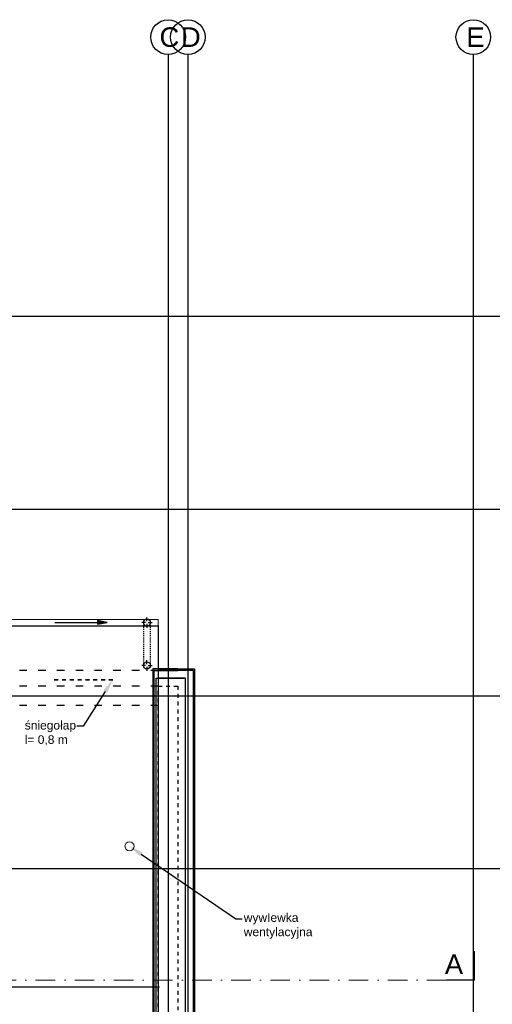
# Model space of a CAD drawing. Header units: millimetres. Extents: x -7023 to 53801, y 9849 to 33561.
# Tile 147 of 256: x 19838 to 20443, y 15974 to 17234. Entities that reach past the tile are written whole.
import ezdxf

# ---------------------------------------------------------------- set-up
doc = ezdxf.new("R2010")
doc.units = ezdxf.units.MM
for name, pattern in [('0.5_0.5', [1, 0.5, -0.5]), ('218-500', [1, 0.5, -0.5]), ('ACAD_ISO03W100', [30, 12, -18]), ('Dash 1_5', [3, 1.5, -1.5]), ('DASHDOT', [1, 0.5, -0.25, 0, -0.25])]:
    doc.linetypes.add(name, pattern=pattern)
doc.layers.add('.IE_podklad', color=252, linetype='Continuous')
doc.styles.add('Arial', font='arial.ttf', dxfattribs={"height": 125})
doc.styles.get("Standard").update_dxf_attribs({"font": 'arial.ttf'})
doc.linetypes.add('ZIGZAG', pattern='A,0.00254,-5.08,[131,ltypeshp.shx,S=5.08,R=0,X=-5.08,Y=0],-10.16,[131,ltypeshp.shx,S=5.08,R=180,X=5.08,Y=0],-5.08', length=20.32254)

msp = doc.modelspace()

# ---------------------------------------------------------------- hatches: boundary and pattern name
at = {"layer": '.IE_podklad'}
h = msp.add_hatch(color=256, dxfattribs=at)
h.dxf.hatch_style = 1
h.paths.add_polyline_path([(19937.3, 16465), (19937.3, 16462.7), (19949.8, 16462.7)])
h = msp.add_hatch(color=256, dxfattribs=at)
h.dxf.hatch_style = 1
h.paths.add_polyline_path([(19937.3, 16462.7), (19937.3, 16460.5), (19949.8, 16462.7)])

# ---------------------------------------------------------------- linework, layer by layer
at = {"layer": '.IE_podklad', "ltscale": 25}
for p, q in [((20027.6, 17190), (20027.6, 15097.9)), ((20053.1, 17190), (20053.1, 15097.9)), ((18286.1, 16854.7), (21585.1, 16854.7)), ((18286.1, 16607.7), (21585.1, 16607.7)), ((18286.1, 16368.7), (21268.7, 16368.7)), ((18286.1, 16147.7), (21585.1, 16147.7)), ((20420, 16004.7), (20420, 16041.8))]:
    msp.add_line(p, q, dxfattribs=at)
at = {"layer": '.IE_podklad', "ltscale": 30}
msp.add_line((20418.5, 17189.4), (20418.5, 15100.1), dxfattribs=at)
at = {"layer": '.IE_podklad', "linetype": 'Continuous'}
for p, q in [((20000.6, 16464.1), (20000.6, 16469.1)), ((19998.9, 16462.4), (19993.9, 16462.4)), ((20000.6, 16460.7), (20000.6, 16455.7)), ((20002.3, 16462.4), (20007.3, 16462.4)), ((19998.9, 16407.5), (19993.9, 16407.5)), ((20000.6, 16409.1), (20000.6, 16414.2)), ((20000.6, 16405.8), (20000.6, 16400.7)), ((20002.3, 16407.5), (20007.3, 16407.5))]:
    msp.add_line(p, q, dxfattribs=at)
at = {"layer": '.IE_podklad', "lineweight": 13}
for p, q in [((19828.2, 16466.2), (20015, 16466.2)), ((20015, 16466.2), (20015, 16458.2))]:
    msp.add_line(p, q, dxfattribs=at)
at = {"layer": '.IE_podklad'}
for p, q in [((19828.2, 16458.2), (20015, 16458.2)), ((20015, 16458.2), (20015, 15533.2)), ((20040.2, 16403.2), (20008, 16403.2)), ((20008, 16403.2), (20008, 15588.2)), ((20010, 15590.2), (20010, 16401.2)), ((20010, 16401.2), (20040.2, 16401.2)), ((20015, 16403.2), (20061.5, 16403.2)), ((20060, 16401.2), (20015, 16401.2)), ((20060, 15590.2), (20060, 16401.2)), ((20061.5, 16403.2), (20061.5, 15588.2)), ((20016.5, 15995.7), (18988.5, 15995.7))]:
    msp.add_line(p, q, dxfattribs=at)
at = {"layer": '.IE_podklad', "linetype": 'Dash 1_5', "ltscale": 0.9}
for p, q in [((19996.1, 16462.4), (19996.1, 16407.5)), ((20004.8, 16462.4), (20004.8, 16407.9))]:
    msp.add_line(p, q, dxfattribs=at)
at = {"layer": '.IE_podklad', "linetype": 'ACAD_ISO03W100', "ltscale": 0.8}
for p, q in [((20015, 16401.2), (19394.1, 16401.2)), ((20015, 16381.2), (19374.1, 16381.2)), ((20015, 16356.2), (19349.1, 16356.2))]:
    msp.add_line(p, q, dxfattribs=at)
at = {"layer": '.IE_podklad', "linetype": '218-500', "lineweight": 35, "ltscale": 10}
msp.add_line((19956.9, 16389.3), (19876.9, 16389.3), dxfattribs=at)
at = {"layer": '.IE_podklad', "linetype": 'ZIGZAG', "ltscale": 0.3}
for p, q in [((20012.5, 15600.2), (20012.5, 16391.2)), ((20012.5, 16391.2), (20047.5, 16391.2))]:
    msp.add_line(p, q, dxfattribs=at)
at = {"layer": '.IE_podklad', "linetype": 'ZIGZAG'}
for p, q in [((20050, 16391.2), (20015, 16391.2)), ((20050, 15600.2), (20050, 16391.2))]:
    msp.add_line(p, q, dxfattribs=at)
at = {"layer": '.IE_podklad', "linetype": '0.5_0.5', "ltscale": 10}
for p, q in [((20015, 15610.2), (20015, 16381.2)), ((20015, 16381.2), (20040, 16381.2)), ((20040, 16381.2), (20040, 15610.2))]:
    msp.add_line(p, q, dxfattribs=at)
at = {"layer": '.IE_podklad', "linetype": 'ByBlock', "lineweight": -2}
for p, q in [((19918.8, 16329.9), (19910.8, 16329.9)), ((20114.6, 16083.3), (20122.6, 16083.3))]:
    msp.add_line(p, q, dxfattribs=at)
at = {"layer": '.IE_podklad', "linetype": 'DASHDOT', "lineweight": 13, "ltscale": 50}
msp.add_line((20384.1, 16004.7), (18874.5, 16004.7), dxfattribs=at)
at = {"layer": '.IE_podklad', "lineweight": 30, "ltscale": 25}
msp.add_line((20420, 16004.7), (20384.1, 16004.7), dxfattribs=at)
at = {"layer": '.IE_podklad'}
msp.add_lwpolyline([(19882.7, 16462.7), (19949.8, 16462.7), (19937.3, 16465), (19937.3, 16460.5), (19949.8, 16462.7)], dxfattribs=at)
at = {"layer": '.IE_podklad', "linetype": 'ByBlock', "lineweight": -2}
for points in [[(19947.1, 16374.1), (19918.8, 16329.9)], [(19993.1, 16166), (20114.6, 16083.3)]]:
    msp.add_lwpolyline(points, dxfattribs=at)
at = {"layer": '.IE_podklad', "linetype": 'Continuous'}
for centre, radius in [((20027.6, 17211.6), 22.2), ((20053.1, 17211.6), 22.2), ((20418.5, 17211.6), 22.2), ((20000.6, 16462.4), 4.5), ((20000.6, 16407.5), 4.5)]:
    msp.add_circle(centre, radius, dxfattribs=at)
at = {"layer": '.IE_podklad', "lineweight": 13}
msp.add_circle((19978.3, 16176.2), 5.83, dxfattribs=at)
at = {"layer": '.IE_podklad'}
for points in [[(19944.6, 16375.7), (19956.9, 16389.3), (19949.7, 16372.5)], [(19991.4, 16163.6), (19978.3, 16176.2), (19994.8, 16168.5)]]:
    msp.add_solid(points, dxfattribs=at)

# ---------------------------------------------------------------- texts
at = {"layer": '.IE_podklad', "linetype": 'Continuous', "ltscale": 25, "style": 'Arial'}
msp.add_text('A', height=25, dxfattribs=at).set_placement((20382.1, 16012.7))
at = {"layer": '.IE_podklad', "char_height": 25, "attachment_point": 1}
for s, insert, width in [('C', (20016.7, 17224.1), 492.116), ('D', (20044.2, 17224.1), 492.116), ('E', (20409.6, 17224.1), 28.914), ('E', (20409.6, 17224.1), 492.116)]:
    msp.add_mtext(s, dxfattribs=dict(at, insert=insert, width=width))
at = {"layer": '.IE_podklad', "char_height": 11, "attachment_point": 1}
for s, insert in [('\\pxql;śniegołap\\Pl= 0,8 m', (19844.1, 16336.5)), ('\\pxql;wywIewka\\Pwentylacyjna', (20124.6, 16090.4))]:
    msp.add_mtext(s, dxfattribs=dict(at, insert=insert))

doc.saveas('drawing.dxf')
